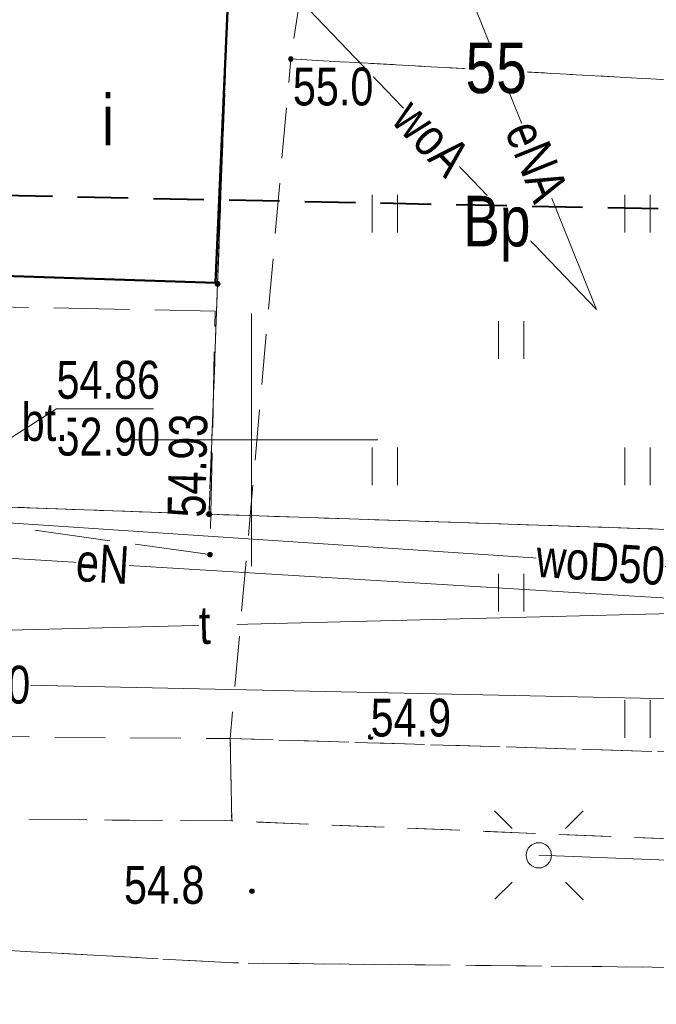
# Model space of a CAD drawing. Header units: metres. Extents: x 5504996 to 5514259, y 5943254 to 5951281.
# Tile 249 of 256: x 5509745 to 5509758, y 5948039 to 5948058. Entities that reach past the tile are written whole.
import ezdxf

# ---------------------------------------------------------------- set-up
doc = ezdxf.new("R2010")
doc.units = ezdxf.units.M
for name, pattern in [('L_0_02', [0]), ('L_0_03', [1, 0.5, -0.5]), ('L_0_04', [1.5, 1, -0.5]), ('L_0_06', [2, 1.5, -0.5])]:
    doc.linetypes.add(name, pattern=pattern)
doc.layers.get('0').update_dxf_attribs({"linetype": 'CONTINUOUS', "lineweight": 18, "true_color": 0x000000})
for name, color, linetype, lineweight, true_color in [('EGB_Budynek', 7, 'CONTINUOUS', 50, 0x0a0909), ('EGB_DzialkaEwidencyjna', 7, 'L_0_02', 18, 0x000000), ('EGB_KonturUzytkuGruntowego', 7, 'L_0_03', 18, 0x008000), ('EGB_PunktGraniczny', 7, 'CONTINUOUS', 18, 0x0a0909), ('GES_PrzewodElektroenergetyczny', 1, 'CONTINUOUS', 18, 0xff0000), ('GES_PrzewodGazowy', 7, 'CONTINUOUS', 18, 0xbfbf00), ('GES_PrzewodTelekomunikacyjny', 7, 'CONTINUOUS', 18, 0xff9100), ('GES_PrzewodWodociagowy', 5, 'CONTINUOUS', 18, 0x0000ff), ('GES_Rzedna', 7, 'CONTINUOUS', 18, 0x000000), ('GES_UrzadzeniaSiecElektroenergetyczna_P', 7, 'CONTINUOUS', 18, 0x000000), ('KR_ObiektKarto', 7, 'CONTINUOUS', 18, 0x000000), ('krzyże', 7, 'CONTINUOUS', 18, 0x000000), ('OT_Komunikacja', 7, 'CONTINUOUS', 18, 0x000000), ('OT_Rzedna', 7, 'CONTINUOUS', 18, 0x000000), ('OT_ZagospodarowanieTerenu', 7, 'CONTINUOUS', 18, 0x000000)]:
    doc.layers.add(name, color=color, linetype=linetype, lineweight=lineweight, true_color=true_color)
doc.layers.add('zakrees', color=5, linetype='L_0_04', lineweight=40)
doc.styles.get("Standard").update_dxf_attribs({"font": 'simplex.shx'})

# ---------------------------------------------------------------- blocks, each defined once
blk = doc.blocks.new('L_0_02_2')
at = {"color": 0}
blk.add_point((0, 0), dxfattribs=at)
blk = doc.blocks.new('L_0_02_1')
at = {"color": 0}
blk.add_point((0, 0), dxfattribs=at)
blk = doc.blocks.new('OTZT_S')
at = {"color": 0, "linetype": 'Continuous', "lineweight": 18, "flags": 128}
for points in [[(-0.5, -0.75), (-0.5, 0.75)], [(0.5, 0.75), (0.5, -0.75)]]:
    blk.add_lwpolyline(points, dxfattribs=at)
blk = doc.blocks.new('EGPG_N')
at = {"linetype": 'Continuous', "lineweight": 13}
blk.add_hatch(color=0, dxfattribs=at).paths.add_polyline_path([(0, -0.1, 1), (0, 0.1, 1)])
at = {"color": 0, "linetype": 'Continuous', "lineweight": 13}
blk.add_circle((0, 0), 0.1, dxfattribs=at)
blk = doc.blocks.new('SUEO')
at = {"color": 0, "linetype": 'Continuous', "lineweight": 18, "flags": 128}
for points in [[(-1.06, 1.06), (-1.76, 1.76)], [(1.76, 1.76), (1.06, 1.06)], [(-1.74, -1.74), (-1.06, -1.06)], [(1.06, -1.06), (1.76, -1.76)]]:
    blk.add_lwpolyline(points, dxfattribs=at)
at = {"color": 0, "linetype": 'Continuous', "lineweight": 18}
blk.add_circle((0, 0), 0.5, dxfattribs=at)
blk = doc.blocks.new('OTRN')
at = {"linetype": 'Continuous', "lineweight": 13}
blk.add_hatch(color=0, dxfattribs=at).paths.add_polyline_path([(0, -0.091, 1), (0, 0.091, 1)])
at = {"color": 0, "linetype": 'Continuous', "lineweight": 13}
blk.add_circle((0, 0), 0.0906, dxfattribs=at)
blk = doc.blocks.new('OTRS')
at = {"linetype": 'Continuous', "lineweight": 13}
blk.add_hatch(color=0, dxfattribs=at).paths.add_polyline_path([(0, -0.091, 1), (0, 0.091, 1)])
at = {"color": 0, "linetype": 'Continuous', "lineweight": 13}
blk.add_circle((0, 0), 0.0906, dxfattribs=at)

msp = doc.modelspace()

# ---------------------------------------------------------------- linework, layer by layer
at = {"layer": 'EGB_Budynek', "linetype": 'Continuous', "lineweight": 50, "flags": 128}
msp.add_lwpolyline([(5509749.29, 5948053.11), (5509744.49, 5948053.27), (5509744.81, 5948061.1), (5509749.63, 5948060.89)], close=True, dxfattribs=at)
at = {"layer": 'EGB_DzialkaEwidencyjna', "linetype": 'CONTINUOUS', "lineweight": 18}
for p, q in [((5509749.62, 5948060.86), (5509749.33, 5948053.09)), ((5509749.33, 5948053.09), (5509749.62, 5948060.86)), ((5509749.33, 5948053.09), (5509749.16, 5948048.53)), ((5509749.16, 5948048.53), (5509749.33, 5948053.09)), ((5509749.16, 5948048.53), (5509732.28, 5948049.13)), ((5509732.28, 5948049.13), (5509749.16, 5948048.53)), ((5509760.65, 5948048.15), (5509749.16, 5948048.53)), ((5509749.16, 5948048.53), (5509760.65, 5948048.15))]:
    msp.add_line(p, q, dxfattribs=at)
at = {"layer": 'EGB_KonturUzytkuGruntowego', "color": 96, "linetype": 'L_0_03', "lineweight": 18, "true_color": 0x008000, "flags": 128}
for points in [[(5508583.15, 5949691.85), (5508611.41, 5949669.59), (5508656.97, 5949633.7), (5508743.57, 5949560.94), (5508784.67, 5949526.42), (5508934.57, 5949400.52), (5508952.99, 5949388.58), (5508971.03, 5949390.23), (5509008.25, 5949413.93), (5509023.49, 5949408.37), (5509091.24, 5949352.07), (5509103.19, 5949351.42), (5509199.54, 5949417.44), (5509221.63, 5949432.65), (5509223.47, 5949418.38), (5509284.42, 5949384.52), (5509385.72, 5949328.24), (5509423.02, 5949307.52), (5509439.11, 5949306.55), (5509516.38, 5949327.12), (5509527.04, 5949329.96), (5509620.46, 5949252.6), (5509643.18, 5949231.23), (5509697.43, 5949201.77), (5509740.06, 5949178.62), (5509800.78, 5949149.26), (5509815.26, 5949139.32), (5509838.35, 5949123.47), (5509868.32, 5949102.91), (5509879.29, 5949096.77), (5509900.95, 5949088.88), (5509907.69, 5949087.43), (5509930.53, 5949082.6), (5509945.41, 5949078.07), (5509958.24, 5949074.16), (5510014.82, 5949059.07), (5510013.91, 5949067.32), (5510023.56, 5949110.36), (5510029.14, 5949135.24), (5510041.58, 5949190.7), (5510047.96, 5949187.95), (5510059.43, 5949184.31), (5510039.33, 5949101.72), (5510031.05, 5949067.71), (5510030.01, 5949006.21), (5510030.92, 5949000.28), (5510032.97, 5948987.83), (5510038.96, 5948953.46), (5510044.46, 5948921.94), (5510045.73, 5948916.11), (5510054.98, 5948877.64), (5510059.86, 5948857.24), (5510060.8, 5948853.33), (5510099.02, 5948695.25), (5510120.4, 5948606.81), (5510438.03, 5948736.19), (5510449.15, 5948740.71), (5510455.09, 5948743.13), (5510458.8, 5948727.31), (5510431.48, 5948715.8), (5510425.12, 5948713.12), (5510406.59, 5948705.31), (5510381.11, 5948694.57), (5510355.01, 5948683.57), (5510328.23, 5948672.29), (5510300.72, 5948660.7), (5510275.79, 5948650.19), (5510264.73, 5948645.53), (5510166.3, 5948609.43), (5510143.36, 5948598.66), (5510121.77, 5948588.55), (5510131.09, 5948551.51), (5510142.89, 5948504.66), (5510152.49, 5948465.03), (5510204.57, 5948250.02), (5510225.14, 5948165.1), (5510227.96, 5948153.44), (5510313.44, 5948176.1), (5510314.64, 5948170.24), (5510287.28, 5948162.82), (5510227.86, 5948147.56), (5510225.59, 5948132.82), (5510216.02, 5948070.64), (5510212.42, 5948047.27), (5510206.01, 5948004.76), (5510207.79, 5948001.39), (5510300.94, 5947982.8), (5510327.07, 5947977.58), (5510344.25, 5947974.15), (5510362.6, 5947970.49), (5510365.12, 5947969.98), (5510396.89, 5947963.65), (5510405.22, 5947961.98), (5510455.6, 5947951.93), (5510492.61, 5947944.54), (5510526.08, 5947938.26), (5510558.54, 5947926.38), (5510611.78, 5947906.91), (5510627.18, 5947899.91), (5510632.65, 5947897.43), (5510651.92, 5947888.67), (5510641.81, 5947869.27), (5510603.43, 5947887.25), (5510561.33, 5947903.94), (5510537.05, 5947912.21), (5510525.69, 5947916.08), (5510491.32, 5947924.47), (5510442.65, 5947936.34), (5510426.97, 5947939.54), (5510331.39, 5947959.06), (5510260, 5947973.64), (5510244.78, 5947966.52), (5510231.77, 5947969.1), (5510207.71, 5947984.17), (5510143.49, 5947996.95), (5510139.54, 5947997.74), (5510055.63, 5948014.44), (5510028.32, 5948016.99), (5510006.39, 5948019.04), (5510004.09, 5948019.26), (5509903.1, 5948019.93), (5509895.53, 5948019.98), (5509730.85, 5948021.07), (5509732.28, 5948049.13), (5509749.16, 5948048.53), (5509760.65, 5948048.15), (5509761.39, 5948064.1), (5509763.31, 5948105.65), (5509765.2, 5948146.67), (5509767.15, 5948189.04), (5509774.4, 5948188.52), (5509774.51, 5948185.07), (5509777.47, 5948185.09), (5509777.67, 5948185.08), (5509780.61, 5948185.19), (5509780.78, 5948185.17), (5509783.74, 5948185.28), (5509783.91, 5948185.28), (5509786.91, 5948185.39), (5509787.05, 5948185.41), (5509790.01, 5948185.5), (5509790.2, 5948185.5), (5509793.16, 5948185.56), (5509793.38, 5948185.56), (5509796.32, 5948185.63), (5509796.48, 5948185.68), (5509799.49, 5948185.68), (5509799.72, 5948185.69), (5509802.82, 5948185.78), (5509806.01, 5948185.87), (5509809.24, 5948185.95), (5509812.29, 5948186.03), (5509815.49, 5948186.11), (5509818.69, 5948186.2), (5509818.81, 5948186.28), (5509821.81, 5948186.3), (5509822.16, 5948186.26), (5509825.17, 5948186.29), (5509828.17, 5948186.3), (5509831.29, 5948186.32), (5509831.66, 5948186.38), (5509834.66, 5948186.32), (5509834.68, 5948187.48), (5509856.38, 5948187.64), (5509890.39, 5948188.68), (5509890.17, 5948195.09), (5509907.54, 5948195.21), (5509903.82, 5948158.72), (5509902.76, 5948148.31), (5509901.55, 5948136.43), (5509898.82, 5948136.44), (5509895.53, 5948136.47), (5509895.37, 5948132.7), (5509898.66, 5948132.59), (5509901.18, 5948132.5), (5509895, 5948071.92), (5509892.22, 5948043.64), (5509919.89, 5948042.67), (5509922.27, 5948068.58), (5509925, 5948068.23), (5509927.69, 5948067.89), (5509925.38, 5948042.47), (5509970.57, 5948040.91), (5509973.35, 5948062.27), (5509978.94, 5948061.62), (5509985.68, 5948060.79), (5509983.11, 5948040.27), (5510003.97, 5948039.02), (5510019.01, 5948038.11), (5510024.41, 5948037.11), (5510136.97, 5948015.98), (5510144.62, 5948058.59), (5510147.02, 5948072.59), (5510143.09, 5948077.99), (5510106.11, 5948087.36), (5510062.66, 5948093.88), (5510035.57, 5948098.1), (5510036.16, 5948102.05), (5510064.81, 5948097.64), (5510097.38, 5948092.72), (5510127.98, 5948088.1), (5510127.75, 5948086.6), (5510143.52, 5948084.09), (5510147.6, 5948078.58), (5510148.11, 5948078.47), (5510156.53, 5948077.18), (5510156.15, 5948074.46), (5510157.08, 5948074.32), (5510153.12, 5948051.53), (5510149.9, 5948033.17), (5510146.41, 5948014.04), (5510192.39, 5948004.18), (5510193.68, 5948005.79), (5510197.28, 5948026.33), (5510200.25, 5948043.24), (5510201.18, 5948048.58), (5510203.04, 5948059.37), (5510205.12, 5948072.27), (5510205.24, 5948073.3), (5510195.94, 5948074.68), (5510172.48, 5948078.28), (5510173.26, 5948083.41), (5510194.68, 5948080.47), (5510206.11, 5948078.81), (5510211.54, 5948114.46), (5510212.66, 5948121.37), (5510215.05, 5948136.11), (5510216.29, 5948143.75), (5510216.61, 5948145.72), (5510217.07, 5948148.59), (5510194.17, 5948240.98), (5510157.58, 5948230.62), (5510156.57, 5948234.5), (5510193.22, 5948244.87), (5510187.5, 5948267.9), (5510181.29, 5948292.89), (5510139.91, 5948460.88), (5510132.71, 5948492.57), (5510127.21, 5948516.67), (5510123.91, 5948518.24), (5510095.45, 5948507.01), (5510071.29, 5948497.48), (5510046.94, 5948487.88), (5510021.37, 5948477.78), (5510015.85, 5948491.7), (5510042.74, 5948502.31), (5510097.06, 5948523.76), (5510123.29, 5948534.12), (5510122.63, 5948537.06), (5510119.72, 5948547.88), (5510109.06, 5948583.51), (5510082.44, 5948572.86), (5510024.09, 5948549.54), (5509997.16, 5948538.77), (5509922.51, 5948508.93), (5509882.14, 5948483.54), (5509872.71, 5948477.97), (5509830.96, 5948444.04), (5509807.35, 5948420.27), (5509786.65, 5948395.62), (5509742.18, 5948325.76), (5509731.61, 5948340.58), (5509773.15, 5948405.55), (5509788.49, 5948422.92), (5509796.03, 5948431.44), (5509818.38, 5948455.93), (5509863.9, 5948490.91), (5509900.59, 5948513.81), (5509916.01, 5948523.43), (5510012.25, 5948562.37), (5510104.95, 5948599.86), (5510101.28, 5948615.5), (5510082.09, 5948697.21), (5510080.62, 5948703.49), (5510071.99, 5948740.26), (5510046.31, 5948849.68), (5510045.33, 5948853.74), (5510041.09, 5948871.38), (5510031.16, 5948912.72), (5509974.41, 5948887.97), (5509911.17, 5948870.91), (5509872.82, 5948864.41), (5509849.59, 5948858.15), (5509774.15, 5948816.7), (5509766.81, 5948806.57), (5509756.43, 5948780.78), (5509715.78, 5948741.63), (5509693.76, 5948728.34), (5509678.46, 5948681.41), (5509673.74, 5948673.62), (5509660.39, 5948646.58), (5509640.52, 5948620.43), (5509598.76, 5948576.26), (5509586.45, 5948566.25), (5509583.63, 5948570.87), (5509595.11, 5948580.59), (5509600.19, 5948586.01), (5509635.42, 5948623.61), (5509655.3, 5948649.76), (5509668.66, 5948676.81), (5509688.68, 5948731.53), (5509712.1, 5948746.38), (5509728.03, 5948761.71), (5509752.76, 5948785.53), (5509763.12, 5948811.3), (5509770.46, 5948821.43), (5509845.91, 5948862.9), (5509871.79, 5948870.34), (5509910.16, 5948876.83), (5509973.39, 5948893.88), (5510000.1, 5948905.93), (5510030.05, 5948918.66), (5510023.8, 5948951.76), (5510011.44, 5948947.85), (5509933.32, 5948922.75), (5509815.51, 5948900.85), (5509732.65, 5948832.66), (5509710.98, 5948804.55), (5509702.62, 5948796.72), (5509620.65, 5948721.56), (5509619.6, 5948728.48), (5509665.74, 5948770.44), (5509706.91, 5948808.96), (5509728.58, 5948837.07), (5509763.33, 5948865.67), (5509788.13, 5948886.08), (5509811.44, 5948905.27), (5509864.75, 5948915.55), (5509932.55, 5948928.63), (5509949.47, 5948934.12), (5509969.75, 5948940.64), (5509987.42, 5948946.31), (5510010.95, 5948953.9), (5510022.49, 5948957.64), (5510014.25, 5948995.75), (5509992.38, 5949002.28), (5509958.99, 5949012.19), (5509944.4, 5949016.79), (5509916.12, 5949025.69), (5509837.65, 5949042.06), (5509822.57, 5949041.01), (5509792.81, 5949025.27), (5509750.11, 5948997.17), (5509709.98, 5948970.76), (5509708.38, 5948969.72), (5509643.99, 5948927.68), (5509617.79, 5948910.55), (5509594.31, 5948896.1), (5509588.57, 5948899.17), (5509601.55, 5948906.83), (5509706.75, 5948975.84), (5509741.09, 5948998.39), (5509790.24, 5949030.66), (5509820.8, 5949046.57), (5509838.31, 5949048.06), (5509917.14, 5949031.59), (5509974.56, 5949013.87), (5510013.28, 5949001.9), (5510013.36, 5949049.77), (5509981.64, 5949060.14), (5509956.34, 5949068.42), (5509928.83, 5949076.92), (5509899.67, 5949083.04), (5509876.68, 5949091.33), (5509864.68, 5949098.09), (5509798.6, 5949143.7), (5509737.38, 5949173.26), (5509701.32, 5949153.57), (5509665.45, 5949134.01), (5509557.53, 5949075.65), (5509498.53, 5949044.06), (5509457.26, 5949022.2), (5509441.09, 5949013.63), (5509406.52, 5948996.52), (5509399.76, 5948998.07), (5509438.95, 5949019.14), (5509464.02, 5949032.46), (5509495.73, 5949049.29), (5509555.13, 5949081.19), (5509662.93, 5949139.46), (5509666.74, 5949141.54), (5509728.68, 5949175.28), (5509731.17, 5949176.64), (5509665.03, 5949212.18), (5509639.75, 5949225.75), (5509616.75, 5949247.93), (5509535.84, 5949315.7), (5509526.59, 5949323.46), (5509461.07, 5949306.11), (5509455.77, 5949304.71), (5509440.3, 5949300.61), (5509421.8, 5949301.39), (5509388.37, 5949319.91), (5509287.42, 5949375.83), (5509217.13, 5949414.76), (5509202.76, 5949412.19), (5509185.05, 5949400.18), (5509104.88, 5949345.1), (5509089.09, 5949344.77), (5509019.46, 5949403.81), (5509008.39, 5949407.34), (5508973.86, 5949384.98), (5508953.23, 5949382.47), (5508931.23, 5949391.68), (5508738.16, 5949553.82), (5508651.62, 5949626.2), (5508578.42, 5949687)], [(5509749.62, 5948060.86), (5509749.33, 5948053.09), (5509749.16, 5948048.53), (5509732.28, 5948049.13), (5509732.87, 5948065.05), (5509749.75, 5948064.49)], [(5509760.65, 5948048.15), (5509749.16, 5948048.53), (5509749.33, 5948053.09), (5509749.62, 5948060.86), (5509749.75, 5948064.49), (5509761.39, 5948064.1)]]:
    msp.add_lwpolyline(points, close=True, dxfattribs=at)
at = {"layer": 'EGB_PunktGraniczny'}
for p in [(5509749.33, 5948053.09), (5509749.16, 5948048.53)]:
    msp.add_point(p, dxfattribs=at)
at = {"layer": 'GES_PrzewodElektroenergetyczny', "color": 1, "linetype": 'Continuous', "lineweight": 18, "true_color": 0xff0000, "flags": 128}
for points in [[(5509760.6, 5948076.38), (5509760.2, 5948046.75), (5509739.29, 5948048.02), (5509738.94, 5948046.76), (5509732.87, 5948046.51), (5509732.12, 5948048.35)], [(5509749.97, 5948069.65), (5509756.83, 5948052.58)], [(5509755.69, 5948041.78), (5509778.42, 5948040.9), (5509779.06, 5948043.95), (5509799.32, 5948043.27), (5509811.06, 5948042.77), (5509833.34, 5948042.35), (5509844.51, 5948042.19), (5509844.31, 5948039.94)]]:
    msp.add_lwpolyline(points, dxfattribs=at)
at = {"layer": 'GES_PrzewodGazowy', "color": 52, "linetype": 'Continuous', "lineweight": 18, "true_color": 0xbfbf00, "flags": 128}
msp.add_lwpolyline([(5509743.04, 5948045.2), (5509769.55, 5948044.64)], dxfattribs=at)
at = {"layer": 'GES_PrzewodTelekomunikacyjny', "color": 30, "linetype": 'Continuous', "lineweight": 18, "true_color": 0xff9100, "flags": 128}
msp.add_lwpolyline([(5509820.21, 5948045.23), (5509819.59, 5948045.24), (5509766.48, 5948046.77), (5509742.56, 5948046.17), (5509719.87, 5948046.75), (5509719.28, 5948046.76)], dxfattribs=at)
at = {"layer": 'GES_PrzewodWodociagowy', "color": 5, "linetype": 'Continuous', "lineweight": 18, "true_color": 0x0000ff, "flags": 128}
for points in [[(5509756.83, 5948052.58), (5509749.97, 5948069.65)], [(5509756.83, 5948052.58), (5509749.6, 5948060.13)], [(5509740.53, 5948048.67), (5509767.55, 5948046.87)]]:
    msp.add_lwpolyline(points, dxfattribs=at)
at = {"layer": 'krzyże', "linetype": 'Continuous', "lineweight": 18, "flags": 128}
msp.add_lwpolyline([(5509750, 5948047.5), (5509750, 5948052.5)], dxfattribs=at)
at = {"layer": 'OT_Komunikacja', "color": 18, "linetype": 'L_0_06', "lineweight": 18, "true_color": 0x000000, "flags": 128}
for points in [[(5509749.18, 5948047.73), (5509741.8, 5948048.76), (5509741.93, 5948053.84), (5509744.15, 5948053.93), (5509744.12, 5948052.65), (5509749.28, 5948052.55)], [(5509734.26, 5948040.27), (5509739, 5948040.24), (5509749.65, 5948039.65), (5509762.55, 5948039.52), (5509772.55, 5948038.98), (5509787.57, 5948038.59), (5509791.57, 5948038.49), (5509796.51, 5948038.36), (5509801.79, 5948038.22), (5509811.13, 5948037.98), (5509815.57, 5948037.86), (5509824.94, 5948037.62), (5509867.92, 5948036.08), (5509867.43, 5948030.09), (5509852.54, 5948030.47), (5509811.83, 5948031.71), (5509791.77, 5948032.32), (5509787.55, 5948032.43), (5509781.95, 5948032.76), (5509771.96, 5948033.08), (5509761.88, 5948033.4), (5509751.91, 5948033.83), (5509741.97, 5948034.16), (5509737.74, 5948034.27), (5509730.4, 5948034.52), (5509731.83, 5948040.36)]]:
    msp.add_lwpolyline(points, close=True, dxfattribs=at)
at = {"layer": 'OT_Komunikacja', "color": 18, "linetype": 'L_0_04', "lineweight": 18, "true_color": 0x000000, "flags": 128}
for points in [[(5509766.37, 5948043.58), (5509766.71, 5948046.73), (5509768.35, 5948046.8), (5509767.82, 5948043.53), (5509765.91, 5948041.79), (5509749.61, 5948042.46), (5509749.58, 5948044.09)], [(5509749.58, 5948044.09), (5509749.61, 5948042.46), (5509739.06, 5948042.54), (5509738.93, 5948044.18)]]:
    msp.add_lwpolyline(points, close=True, dxfattribs=at)
at = {"layer": 'OT_ZagospodarowanieTerenu', "color": 18, "linetype": 'L_0_04', "lineweight": 18, "true_color": 0x000000, "flags": 128}
for points in [[(5509762.17, 5948077.6), (5509764.33, 5948063.14), (5509765.26, 5948056.74), (5509750.78, 5948057.54), (5509752.59, 5948069.52), (5509753.05, 5948077.91), (5509756.05, 5948077.83)], [(5509766.71, 5948046.73), (5509766.37, 5948043.58), (5509749.58, 5948044.09), (5509750.78, 5948057.54), (5509765.26, 5948056.74)], [(5509749.65, 5948039.65), (5509739, 5948040.24), (5509739.06, 5948042.54), (5509749.61, 5948042.46), (5509765.91, 5948041.79), (5509762.55, 5948039.52)]]:
    msp.add_lwpolyline(points, close=True, dxfattribs=at)

# ---------------------------------------------------------------- block references
at = {"layer": 'EGB_DzialkaEwidencyjna', "color": 18, "linetype": 'Continuous', "true_color": 0x000000, "xscale": 0.5, "yscale": 0.5, "zscale": 0.5}
for name, p, rotation in [('L_0_02_2', (5509749.33, 5948053.09), 87.86), ('L_0_02_1', (5509749.33, 5948053.09), 267.86), ('L_0_02_1', (5509749.33, 5948053.09), 87.86), ('L_0_02_2', (5509749.33, 5948053.09), 267.86), ('L_0_02_2', (5509749.16, 5948048.53), 87.86), ('L_0_02_1', (5509749.16, 5948048.53), 177.96), ('L_0_02_2', (5509749.16, 5948048.53), 358.11), ('L_0_02_1', (5509749.16, 5948048.53), 87.86), ('L_0_02_2', (5509749.16, 5948048.53), 177.96), ('L_0_02_1', (5509749.16, 5948048.53), 358.11)]:
    msp.add_blockref(name, p, dxfattribs=dict(at, rotation=rotation))
at = {"layer": 'EGB_PunktGraniczny', "linetype": 'Continuous', "xscale": 0.5, "yscale": 0.5, "zscale": 0.5}
for p in [(5509749.33, 5948053.09), (5509749.16, 5948048.53)]:
    msp.add_blockref('EGPG_N', p, dxfattribs=at)
at = {"layer": 'GES_UrzadzeniaSiecElektroenergetyczna_P', "linetype": 'Continuous', "xscale": 0.5, "yscale": 0.5, "zscale": 0.5, "rotation": 360}
msp.add_blockref('SUEO', (5509755.69, 5948041.78), dxfattribs=at)
at = {"layer": 'KR_ObiektKarto', "linetype": 'Continuous', "xscale": 0.5, "yscale": 0.5, "zscale": 0.5}
for p in [(5509752.642, 5948054.478), (5509752.642, 5948054.478), (5509757.643, 5948054.478), (5509757.643, 5948054.478), (5509755.143, 5948051.978), (5509755.143, 5948051.978), (5509752.642, 5948049.478), (5509752.642, 5948049.478), (5509757.643, 5948049.478), (5509757.643, 5948049.478), (5509755.143, 5948046.978), (5509755.143, 5948046.978), (5509757.643, 5948044.478), (5509757.643, 5948044.478)]:
    msp.add_blockref('OTZT_S', p, dxfattribs=at)
at = {"layer": 'OT_Rzedna', "linetype": 'Continuous', "xscale": 0.5, "yscale": 0.5, "zscale": 0.5}
for name, p in [('OTRN', (5509750.78, 5948057.54, 55)), ('OTRS', (5509749.18, 5948047.73, 54.93)), ('OTRN', (5509752.36, 5948044.12, 54.9)), ('OTRN', (5509750.01, 5948041.07, 54.8))]:
    msp.add_blockref(name, p, dxfattribs=at)

# ---------------------------------------------------------------- next in the draw order: texts
at = {"layer": 'EGB_Budynek', "color": 18, "true_color": 0x000000, "insert": (5509747.16, 5948056.33), "char_height": 1, "attachment_point": 5, "line_spacing_factor": 0.9, "bg_fill": 3, "box_fill_scale": 1, "bg_fill_color": 0, "bg_fill_transparency": 0}
msp.add_mtext('\\W0.7818x;\\fArial|b0|i0;i', dxfattribs=at)
at = {"layer": 'EGB_DzialkaEwidencyjna', "color": 18, "true_color": 0x000000, "insert": (5509754.24, 5948056.85), "char_height": 1, "attachment_point": 7, "line_spacing_factor": 0.9, "bg_fill": 3, "box_fill_scale": 1, "bg_fill_color": 0, "bg_fill_transparency": 0}
msp.add_mtext('\\W0.7818x;\\fArial|b0|i0;55', dxfattribs=at)
at = {"layer": 'EGB_KonturUzytkuGruntowego', "color": 96, "true_color": 0x008000, "insert": (5509754.19, 5948053.53), "char_height": 1, "attachment_point": 7, "line_spacing_factor": 0.9, "bg_fill": 3, "box_fill_scale": 1, "bg_fill_color": 0, "bg_fill_transparency": 0}
msp.add_mtext('\\W0.7818x;\\fArial|b0|i0;Bp', dxfattribs=at)
at = {"layer": 'GES_PrzewodElektroenergetyczny', "color": 1, "true_color": 0xff0000, "insert": (5509746.53, 5948047.58), "char_height": 0.75, "attachment_point": 4, "rotation": 356.5, "line_spacing_factor": 0.9, "bg_fill": 3, "box_fill_scale": 1, "bg_fill_color": 0, "bg_fill_transparency": 0}
msp.add_mtext('\\W0.7818x;\\fArial|b0|i0;eN', dxfattribs=at)
at = {"layer": 'GES_PrzewodTelekomunikacyjny', "color": 30, "true_color": 0xff9100, "insert": (5509748.96, 5948046.33), "char_height": 0.75, "attachment_point": 4, "rotation": 1.4, "line_spacing_factor": 0.9, "bg_fill": 3, "box_fill_scale": 1, "bg_fill_color": 0, "bg_fill_transparency": 0}
msp.add_mtext('\\W0.7818x;\\fArial|b0|i0;t', dxfattribs=at)
at = {"layer": 'GES_PrzewodWodociagowy', "color": 5, "true_color": 0x0000ff, "insert": (5509755.643, 5948047.663), "char_height": 0.75, "attachment_point": 4, "rotation": 356.2, "line_spacing_factor": 0.9, "bg_fill": 3, "box_fill_scale": 1, "bg_fill_color": 0, "bg_fill_transparency": 0}
msp.add_mtext('\\W0.7818x;\\fArial|b0|i0;woD50', dxfattribs=at)
at = {"layer": 'GES_Rzedna', "color": 5, "true_color": 0x0000ff, "insert": (5509746.14, 5948049.68), "char_height": 0.75, "attachment_point": 7, "line_spacing_factor": 0.9, "bg_fill": 3, "box_fill_scale": 1, "bg_fill_color": 0, "bg_fill_transparency": 0}
msp.add_mtext('\\W0.7818x;\\fArial|b0|i0;54.86\\P52.90', dxfattribs=at)
at = {"layer": 'GES_Rzedna', "color": 52, "true_color": 0xbfbf00, "insert": (5509743.57, 5948045.19), "char_height": 0.75, "attachment_point": 4, "rotation": 358.8, "line_spacing_factor": 0.9, "bg_fill": 3, "box_fill_scale": 1, "bg_fill_color": 0, "bg_fill_transparency": 0}
msp.add_mtext('\\W0.7818x;\\fArial|b0|i0;54.00', dxfattribs=at)
at = {"layer": 'OT_Rzedna', "color": 18, "true_color": 0x000000, "char_height": 0.75, "line_spacing_factor": 0.9, "bg_fill": 3, "box_fill_scale": 1, "bg_fill_color": 0, "bg_fill_transparency": 0}
for s, insert, attachment_point in [('\\W0.7818x;\\fArial|b0|i0;54.9', (5509752.36, 5948044.12), 7), ('\\W0.7818x;\\fArial|b0|i0;54.8', (5509749.07, 5948041.19), 6)]:
    msp.add_mtext(s, dxfattribs=dict(at, insert=insert, attachment_point=attachment_point))

# ---------------------------------------------------------------- next in the draw order: texts
at = {"layer": 'GES_PrzewodElektroenergetyczny', "color": 1, "true_color": 0xff0000, "insert": (5509755.35, 5948056.26), "char_height": 0.75, "attachment_point": 4, "rotation": 291.9, "line_spacing_factor": 0.9, "bg_fill": 3, "box_fill_scale": 1, "bg_fill_color": 0, "bg_fill_transparency": 0}
msp.add_mtext('\\W0.7818x;\\fArial|b0|i0;eNA', dxfattribs=at)
at = {"layer": 'GES_PrzewodWodociagowy', "color": 5, "true_color": 0x0000ff, "insert": (5509753.01, 5948056.56), "char_height": 0.75, "attachment_point": 4, "rotation": 313.8, "line_spacing_factor": 0.9, "bg_fill": 3, "box_fill_scale": 1, "bg_fill_color": 0, "bg_fill_transparency": 0}
msp.add_mtext('\\W0.7818x;\\fArial|b0|i0;woA', dxfattribs=at)
at = {"layer": 'OT_Komunikacja', "color": 18, "true_color": 0x000000, "insert": (5509745.45, 5948049.97), "char_height": 0.75, "attachment_point": 7, "line_spacing_factor": 0.9, "bg_fill": 3, "box_fill_scale": 1, "bg_fill_color": 0, "bg_fill_transparency": 0}
msp.add_mtext('\\W0.7818x;\\fArial|b0|i0;bt.', dxfattribs=at)
at = {"layer": 'OT_Rzedna', "color": 18, "true_color": 0x000000, "insert": (5509749.14, 5948050.51), "char_height": 0.75, "attachment_point": 9, "rotation": 88.8, "line_spacing_factor": 0.9, "bg_fill": 3, "box_fill_scale": 1, "bg_fill_color": 0, "bg_fill_transparency": 0}
msp.add_mtext('\\W0.7818x;\\fArial|b0|i0;54.93', dxfattribs=at)

# ---------------------------------------------------------------- next in the draw order: linework, layer by layer
at = {"layer": 'GES_Rzedna', "color": 18, "linetype": 'Continuous', "lineweight": 13, "true_color": 0x000000, "flags": 128}
msp.add_lwpolyline([(5509748.061, 5948050.617), (5509746.14, 5948050.617), (5509740.48, 5948047.02)], dxfattribs=at)
at = {"layer": 'krzyże', "linetype": 'Continuous', "lineweight": 18, "flags": 128}
msp.add_lwpolyline([(5509747.5, 5948050), (5509752.5, 5948050)], dxfattribs=at)
at = {"layer": 'zakrees'}
msp.add_lwpolyline([(5509714.555, 5948055.459), (5509713.223, 5948009.437), (5509726.445, 5948008.822), (5509723.575, 5947944.555), (5509778.514, 5947950.398), (5509806.599, 5947950.193), (5509914.633, 5947944.555), (5509916.785, 5948014.767), (5509930.315, 5948014.562), (5509930.52, 5948051.051), (5509714.555, 5948055.459)], dxfattribs=at)

# ---------------------------------------------------------------- next in the draw order: texts
at = {"layer": 'OT_Rzedna', "color": 18, "true_color": 0x000000, "insert": (5509750.82, 5948057.37), "char_height": 0.75, "attachment_point": 1, "line_spacing_factor": 0.9, "bg_fill": 3, "box_fill_scale": 1, "bg_fill_color": 0, "bg_fill_transparency": 0}
msp.add_mtext('\\W0.7818x;\\fArial|b0|i0;55.0', dxfattribs=at)

doc.saveas('drawing.dxf')
